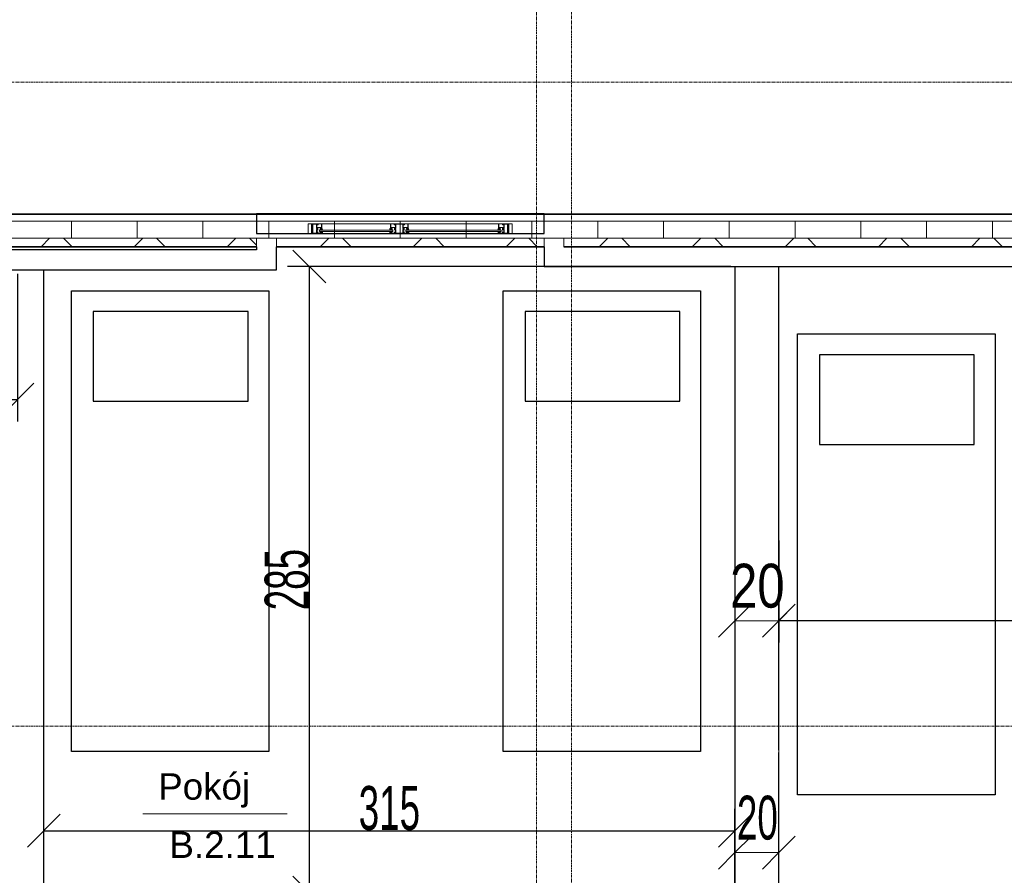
# Model space of a CAD drawing. Header units: millimetres. Extents: x -57334 to 14098, y -25409 to 16656.
# Tile 38 of 50: x -18823 to -14336, y -1240 to 2660. Entities that reach past the tile are written whole.
import ezdxf

# ---------------------------------------------------------------- set-up
doc = ezdxf.new("R2010")
doc.units = ezdxf.units.MM
doc.linetypes.add('Linia siatki', pattern=[22.225, 12.7, -3.175, 3.175, -3.175])
for name, color, linetype, lineweight in [('A-ANNO-DIMS', 7, 'Continuous', 5), ('A-ANNO-DIMS-100', 7, 'Continuous', 5), ('A-AREA-IDEN', 7, 'Continuous', 5), ('A-DETL-GENF', 7, 'Continuous', 5), ('A-GLAZ', 7, 'Continuous', 5), ('A-ROOF', 7, 'Continuous', 5), ('A-ROOF-PATT', 7, 'Continuous', 35), ('A-WALL', 7, 'Continuous', 5), ('G-IMPT', 7, 'Continuous', 5), ('S-GRID', 7, 'Continuous', 5)]:
    doc.layers.add(name, color=color, linetype=linetype, lineweight=lineweight)
doc.styles.add('Arial_2', font='arial.ttf', dxfattribs={"width": 0.8, "height": 200})
doc.styles.add('Arial_3', font='arial.ttf', dxfattribs={"height": 120})
doc.styles.add('Arial_5', font='arial.ttf', dxfattribs={"width": 0.6, "height": 200})
doc.dimstyles.new('REVIT_standard', dxfattribs={"dimscale": 304.8, "dimtxt": 204.05188, "dimasz": 0.492126, "dimexe": 0.328084, "dimexo": 0.0625, "dimgap": 0, "dimtad": 1, "dimdec": 0, "dimlfac": 0.1, "dimzin": 0, "dimdsep": 46, "dimtxsty": 'Arial_2', "dimblk1": 'OBLIQUE', "dimblk2": 'OBLIQUE', "dimsah": 1, "dimcen": 0.09, "dimazin": 0, "dimtfac": 1, "dimtdec": 4, "dimtix": 1, "dimtmove": 0, "dimatfit": 3, "dimfxl": 0.328084, "dimfxlon": 1, "dimtvp": 1, "dimtolj": 1, "dimtzin": 0, "dimarcsym": 2})
doc.dimstyles.new('standard_wielkość_otworów', dxfattribs={"dimscale": 304.8, "dimtxt": 204.05188, "dimasz": 0.492126, "dimexe": 0.328084, "dimexo": 0.0625, "dimgap": 0, "dimtad": 1, "dimdec": 0, "dimlfac": 0.1, "dimzin": 0, "dimdsep": 46, "dimtxsty": 'Arial_5', "dimblk1": 'OBLIQUE', "dimblk2": 'OBLIQUE', "dimsah": 1, "dimcen": 0.09, "dimazin": 0, "dimtfac": 1, "dimtdec": 4, "dimtix": 1, "dimtmove": 0, "dimatfit": 3, "dimfxl": 0.328084, "dimfxlon": 1, "dimtvp": 1, "dimtolj": 1, "dimtzin": 0, "dimarcsym": 2})

# ---------------------------------------------------------------- blocks, each defined once
blk = doc.blocks.new('Aluprof_MB-45_I_Alu_Window-FIX-4-panel_ENG_R-00495 - 1230 x 1484-1595857-RZUT PIĘTRA II')
at = {"layer": 'A-DETL-GENF'}
for p, q in [((6.5, 45), (-400, 45)), ((400, 45), (93.5, 45)), ((-400, 36), (6.5, 36)), ((-400, 30), (6.5, 30)), ((93.5, 36), (400, 36)), ((93.5, 30), (400, 30)), ((11.3, 0), (-403.3, 0)), ((403.2, 0), (61.1, 0))]:
    blk.add_line(p, q, dxfattribs=at)
at = {"layer": 'A-GLAZ', "color": 55, "true_color": 0xafaf3c}
for p, q in [((-465, 45), (-450, 45)), ((-465, 0), (-465, 45)), ((-450, 45), (-450, 0)), ((465, 45), (450, 45)), ((450, 45), (450, 0)), ((465, 0), (465, 45)), ((-450, 0), (-465, 0)), ((450, 0), (465, 0))]:
    blk.add_line(p, q, dxfattribs=at)
at = {"layer": 'G-IMPT'}
for p, q in [((-412.7, 30), (-412.4, 30)), ((-403.2, 26.3), (-405.1, 26.3)), ((-403, 21.6), (-402.9, 23.3)), ((-401.9, 21.4), (-402.8, 21.4)), ((-402.6, 27.3), (-402.7, 26.8)), ((-402.4, 30), (-400.9, 30)), ((-399.9, 28.3), (-401.1, 22.1)), ((6.4, 28.3), (7.6, 22.1)), ((8.9, 30), (7.4, 30)), ((8.4, 21.4), (9.3, 21.4)), ((9.1, 27.3), (9.2, 26.8)), ((9.5, 21.6), (9.4, 23.3)), ((9.7, 26.3), (11.6, 26.3)), ((19.2, 30), (18.9, 30)), ((80.8, 30), (81.1, 30)), ((90.3, 26.3), (88.4, 26.3)), ((90.5, 21.6), (90.6, 23.3)), ((91.6, 21.4), (90.7, 21.4)), ((90.9, 27.3), (90.8, 26.8)), ((91.1, 30), (92.6, 30)), ((93.6, 28.3), (92.4, 22.1)), ((399.9, 28.3), (401.1, 22.1)), ((402.4, 30), (400.9, 30)), ((401.9, 21.4), (402.8, 21.4)), ((402.6, 27.3), (402.7, 26.8)), ((403, 21.6), (402.9, 23.3)), ((403.2, 26.3), (405.1, 26.3)), ((412.7, 30), (412.4, 30))]:
    blk.add_line(p, q, dxfattribs=at)
at = {"layer": 'G-IMPT', "flags": 128}
for points in [[(-400, 44.5), (-400.5, 45), (-450, 45), (-450, 41.4), (-448.5, 41), (-448, 41), (-448, 43), (-445, 43), (-445, 33.2), (-444.8, 33), (-445, 32.8), (-445, 25), (-448, 25), (-448, 27), (-448.5, 27), (-450, 26.6), (-450, 18.4), (-448.5, 18), (-448, 18), (-448, 20), (-445, 20), (-445, 11.2), (-444.8, 11), (-445, 10.8), (-445, 2), (-448, 2), (-448, 4), (-448.5, 4), (-450, 3.6), (-450, 0), (-421, 0), (-421, 3.6), (-422.5, 4), (-423, 4), (-423, 2), (-426, 2), (-426, 10.8), (-426.2, 11), (-426, 11.2), (-426, 20), (-423, 20), (-423, 18), (-422.5, 18), (-421, 18.4), (-421, 29.1), (-421.2, 29.3), (-422, 29.3), (-422.2, 29.1), (-422.2, 27.8), (-426, 27.8), (-426, 32.8), (-426.2, 33), (-426, 33.2), (-426, 38.3), (-422.2, 38.3), (-422.2, 37), (-422, 36.8), (-421.2, 36.8), (-421, 37), (-421, 39.5), (-421.2, 39.7), (-424.5, 39.7), (-424.5, 41), (-426, 41), (-426, 43.4), (-410, 43.4), (-410, 41), (-411.5, 41), (-411.5, 40), (-408, 40), (-407, 41), (-408.5, 41), (-408.5, 43.5), (-401.5, 43.5), (-401.5, 41), (-403, 41), (-402, 40), (-400, 40)], [(93, 45), (93.5, 44.5), (93.5, 40), (91.5, 40), (90.5, 41), (92, 41), (92, 43.5), (85, 43.5), (85, 41), (86.5, 41), (85.5, 40), (82, 40), (82, 41), (83.5, 41), (83.5, 43.2), (67.5, 43.2), (67.5, 41), (69, 41), (69, 39.7), (72.3, 39.7), (72.5, 39.5), (72.5, 37), (72.3, 36.8), (71.5, 36.8), (71.3, 37), (71.3, 38.3), (67.4, 38.3), (67.4, 33.2), (67.2, 33), (67.4, 32.8), (67.4, 27.8), (71.3, 27.8), (71.3, 29.1), (71.5, 29.3), (72.3, 29.3), (72.5, 29.1), (72.5, 18.4), (71, 18), (70.5, 18), (70.5, 20), (67.5, 20), (67.5, 11.2), (67.3, 11), (67.5, 10.8), (67.5, 2), (70.5, 2), (70.5, 4), (71, 4), (72.5, 3.6), (72.5, 0), (27.5, 0), (27.5, 3.6), (29, 4), (29.5, 4), (29.5, 2), (32.5, 2), (32.5, 10.8), (32.7, 11), (32.5, 11.2), (32.5, 20), (29.5, 20), (29.5, 18), (29, 18), (27.5, 18.4), (27.5, 29.1), (27.7, 29.3), (28.5, 29.3), (28.7, 29.1), (28.7, 27.8), (32.6, 27.8), (32.6, 32.8), (32.8, 33), (32.6, 33.2), (32.6, 38.3), (28.7, 38.3), (28.7, 37), (28.5, 36.8), (27.7, 36.8), (27.5, 37), (27.5, 39.5), (27.7, 39.7), (31, 39.7), (31, 41), (32.5, 41), (32.5, 43.4), (16.5, 43.4), (16.5, 41), (18, 41), (18, 40), (14.5, 40), (13.5, 41), (15, 41), (15, 43.5), (8, 43.5), (8, 41), (9.5, 41), (8.5, 40), (6.5, 40), (6.5, 44.5), (7, 45)], [(400, 44.5), (400.5, 45), (450, 45), (450, 41.4), (448.5, 41), (448, 41), (448, 43), (445, 43), (445, 33.2), (444.8, 33), (445, 32.8), (445, 25), (448, 25), (448, 27), (448.5, 27), (450, 26.6), (450, 18.4), (448.5, 18), (448, 18), (448, 20), (445, 20), (445, 11.2), (444.8, 11), (445, 10.8), (445, 2), (448, 2), (448, 4), (448.5, 4), (450, 3.6), (450, 0), (421, 0), (421, 3.6), (422.5, 4), (423, 4), (423, 2), (426, 2), (426, 10.8), (426.2, 11), (426, 11.2), (426, 20), (423, 20), (423, 18), (422.5, 18), (421, 18.4), (421, 29.1), (421.2, 29.3), (422, 29.3), (422.2, 29.1), (422.2, 27.8), (426, 27.8), (426, 32.8), (426.2, 33), (426, 33.2), (426, 38.3), (422.2, 38.3), (422.2, 37), (422, 36.8), (421.2, 36.8), (421, 37), (421, 39.5), (421.2, 39.7), (424.5, 39.7), (424.5, 41), (426, 41), (426, 43.4), (410, 43.4), (410, 41), (411.5, 41), (411.5, 40), (408, 40), (407, 41), (408.5, 41), (408.5, 43.5), (401.5, 43.5), (401.5, 41), (403, 41), (402, 40), (400, 40)], [(-427.6, 26.8), (-427.1, 26.3), (-422.5, 26.3), (-422.5, 21.5), (-427.1, 21.5), (-427.6, 21), (-427.6, 1.6), (-443.4, 1.6), (-443.4, 21), (-443.9, 21.5), (-448.5, 21.5), (-448.5, 23.5), (-443.9, 23.5), (-443.4, 24), (-443.4, 43.4), (-427.6, 43.4)], [(-423.2, 4.2), (-423.3, 3.8), (-423.9, 3.6), (-425, 4.3), (-424.7, 5.2), (-419.8, 5.2), (-419.8, 1.9), (-419.3, 1.4), (-405.4, 1.4), (-404.4, 2.4), (-404.4, 16.3), (-404.9, 16.8), (-422.2, 16.8), (-425.1, 16.8), (-425.5, 17.7), (-423.6, 19.5), (-423.2, 19.4), (-423.2, 17.8), (-421, 17.8), (-404.8, 17.8), (-404.3, 18.3), (-404.3, 20.5), (-405.5, 20.5), (-410.6, 22.4), (-411, 22.9), (-410.9, 23.3), (-410.2, 23.5), (-405.3, 21.7), (-404.5, 21.7), (-404.8, 23.5), (-403.5, 23.5), (-403, 23), (-403, 0.2), (-403.3, 0), (-421, 0), (-421, 4.2)], [(-406.3, 36.1), (-407.9, 36.1), (-408.7, 36), (-410, 36), (-410.3, 36.3), (-410, 39.7), (-409.7, 40), (-400.3, 40), (-400, 39.7), (-399.7, 36.3), (-400, 36), (-401.3, 36), (-402.1, 36.1), (-403.7, 36.1), (-404.4, 36), (-405.6, 36)], [(12.8, 36.1), (14.4, 36.1), (15.2, 36), (16.5, 36), (16.8, 36.3), (16.5, 39.7), (16.2, 40), (6.8, 40), (6.5, 39.7), (6.2, 36.3), (6.5, 36), (7.8, 36), (8.6, 36.1), (10.2, 36.1), (10.9, 36), (12.1, 36)], [(29.7, 4.2), (29.8, 3.8), (30.4, 3.6), (31.5, 4.3), (31.2, 5.2), (26.3, 5.2), (26.3, 1.9), (25.8, 1.4), (11.9, 1.4), (10.9, 2.4), (10.9, 16.3), (11.4, 16.8), (28.7, 16.8), (31.6, 16.8), (32, 17.7), (30.1, 19.5), (29.7, 19.4), (29.7, 17.8), (27.5, 17.8), (11.3, 17.8), (10.8, 18.3), (10.8, 20.5), (12, 20.5), (17.1, 22.4), (17.5, 22.9), (17.4, 23.3), (16.7, 23.5), (11.8, 21.7), (11, 21.7), (11.3, 23.5), (10, 23.5), (9.5, 23), (9.5, 0.2), (9.7, 0), (27.5, 0), (27.5, 4.2)], [(34.3, 43.2), (65.7, 43.2), (65.7, 26.5), (66.2, 26), (70.7, 26), (70.7, 21.8), (66.2, 21.8), (65.7, 21.3), (65.7, 1.8), (34.3, 1.8), (34.3, 21.3), (33.8, 21.8), (29.3, 21.8), (29.3, 26), (33.8, 26), (34.3, 26.5)], [(70.3, 4.2), (70.2, 3.8), (69.6, 3.6), (68.5, 4.3), (68.8, 5.2), (73.7, 5.2), (73.7, 1.9), (74.2, 1.4), (88.1, 1.4), (89.1, 2.4), (89.1, 16.3), (88.6, 16.8), (71.3, 16.8), (68.4, 16.8), (68, 17.7), (69.9, 19.5), (70.3, 19.4), (70.3, 17.8), (72.5, 17.8), (88.7, 17.8), (89.2, 18.3), (89.2, 20.5), (88, 20.5), (82.9, 22.4), (82.5, 22.9), (82.6, 23.3), (83.3, 23.5), (88.2, 21.7), (89, 21.7), (88.7, 23.5), (90, 23.5), (90.5, 23), (90.5, 0.2), (90.2, 0), (72.5, 0), (72.5, 4.2)], [(87.2, 36.1), (85.6, 36.1), (84.8, 36), (83.5, 36), (83.2, 36.3), (83.5, 39.7), (83.8, 40), (93.2, 40), (93.5, 39.7), (93.8, 36.3), (93.5, 36), (92.2, 36), (91.4, 36.1), (89.8, 36.1), (89.1, 36), (87.9, 36)], [(406.3, 36.1), (407.9, 36.1), (408.7, 36), (410, 36), (410.3, 36.3), (410, 39.7), (409.7, 40), (400.3, 40), (400, 39.7), (399.7, 36.3), (400, 36), (401.3, 36), (402.1, 36.1), (403.7, 36.1), (404.4, 36), (405.6, 36)], [(423.2, 4.2), (423.3, 3.8), (423.9, 3.6), (425, 4.3), (424.7, 5.2), (419.8, 5.2), (419.8, 1.9), (419.3, 1.4), (405.4, 1.4), (404.4, 2.4), (404.4, 16.3), (404.9, 16.8), (422.2, 16.8), (425.1, 16.8), (425.5, 17.7), (423.6, 19.5), (423.2, 19.4), (423.2, 17.8), (421, 17.8), (404.8, 17.8), (404.3, 18.3), (404.3, 20.5), (405.5, 20.5), (410.6, 22.4), (411, 22.9), (410.9, 23.3), (410.2, 23.5), (405.3, 21.7), (404.5, 21.7), (404.8, 23.5), (403.5, 23.5), (403, 23), (403, 0.2), (403.2, 0), (421, 0), (421, 4.2)], [(427.6, 26.8), (427.1, 26.3), (422.5, 26.3), (422.5, 21.5), (427.1, 21.5), (427.6, 21), (427.6, 1.6), (443.4, 1.6), (443.4, 21), (443.9, 21.5), (448.5, 21.5), (448.5, 23.5), (443.9, 23.5), (443.4, 24), (443.4, 43.4), (427.6, 43.4)]]:
    blk.add_lwpolyline(points, close=True, dxfattribs=at)
for points in [[(-354, 36), (-414, 36), (-414, 30), (-354, 30)], [(-407, 40), (-407, 41), (-407.5, 41), (-407.5, 41.5), (-407.3, 41.9), (-406.5, 43), (-403.5, 43), (-402.7, 41.9), (-402.5, 41.5), (-402.5, 41), (-403, 41), (-403, 40)], [(-403.1, 23.5), (-405.2, 23.5), (-405.4, 22.7)], [(-39.5, 36), (20.5, 36), (20.5, 30), (-39.5, 30)], [(13.5, 40), (13.5, 41), (14, 41), (14, 41.5), (13.8, 41.9), (13, 43), (10, 43), (9.2, 41.9), (9, 41.5), (9, 41), (9.5, 41), (9.5, 40)], [(9.6, 23.5), (11.7, 23.5), (11.9, 22.7)], [(139.5, 36), (79.5, 36), (79.5, 30), (139.5, 30)], [(86.5, 40), (86.5, 41), (86, 41), (86, 41.5), (86.2, 41.9), (87, 43), (90, 43), (90.8, 41.9), (91, 41.5), (91, 41), (90.5, 41), (90.5, 40)], [(90.4, 23.5), (88.3, 23.5), (88.1, 22.7)], [(354, 36), (414, 36), (414, 30), (354, 30)], [(407, 40), (407, 41), (407.5, 41), (407.5, 41.5), (407.3, 41.9), (406.5, 43), (403.5, 43), (402.7, 41.9), (402.5, 41.5), (402.5, 41), (403, 41), (403, 40)], [(403.1, 23.5), (405.2, 23.5), (405.4, 22.7)]]:
    blk.add_lwpolyline(points, dxfattribs=at)
at = {"layer": 'G-IMPT'}
for centre in [(-405, 41.3), (11.5, 41.3), (88.5, 41.3), (405, 41.3)]:
    blk.add_circle(centre, 1, dxfattribs=at)
for centre, radius, start, end in [((-412.8, 29.2), 0.82, 88.3309, 254.1936), ((-416.2, 18), 10.9, 24.1906, 72.9309), ((-413, 22.9), 7.1, 38.4087, 84.7254), ((-407, 27.7), 0.57, 216.6541, 311.4905), ((-402.3, 25.2), 4.82, 91.8339, 154.522), ((-405.9, 22.8), 0.5, 224.7824, 345), ((-402.3, 26), 3.53, 72.0819, 164.2736), ((-405.1, 27), 0.606, 180.9387, 274.7577), ((-403.4, 27), 0.711, 284.2724, 341.4484), ((-403.1, 23.3), 0.2, 355, 90), ((-402.8, 21.6), 0.2, 175, 270), ((-401.2, 27), 1.38, 95.8715, 168.0912), ((-401.9, 22.2), 0.8, 270, 355.7208), ((-401.4, 28.9), 0.492, 278.4511, 68.4438), ((-401, 28.8), 1.19, 335.9195, 86.1021), ((7.5, 28.8), 1.19, 93.8979, 204.0805), ((7.9, 28.9), 0.492, 111.5562, 261.5489), ((8.4, 22.2), 0.8, 184.2792, 270), ((8.8, 26), 3.53, 15.7264, 107.9181), ((7.7, 27), 1.38, 11.9088, 84.1285), ((8.8, 25.2), 4.82, 25.478, 88.1661), ((9.9, 27), 0.711, 198.5516, 255.7276), ((9.3, 21.6), 0.2, 270, 5), ((9.6, 23.3), 0.2, 90, 185), ((11.6, 27), 0.606, 265.2423, 359.0613), ((12.4, 22.8), 0.5, 195, 315.2176), ((22.7, 18), 10.9, 107.0691, 155.8094), ((13.5, 27.7), 0.57, 228.5095, 323.3459), ((19.5, 22.9), 7.1, 95.2746, 141.5913), ((19.3, 29.2), 0.82, 285.8064, 91.6691), ((80.7, 29.2), 0.82, 88.3309, 254.1936), ((77.3, 18), 10.9, 24.1906, 72.9309), ((80.5, 22.9), 7.1, 38.4087, 84.7254), ((86.5, 27.7), 0.57, 216.6541, 311.4905), ((91.2, 25.2), 4.82, 91.8339, 154.522), ((87.6, 22.8), 0.5, 224.7824, 345), ((91.2, 26), 3.53, 72.0819, 164.2736), ((88.4, 27), 0.606, 180.9387, 274.7577), ((90.1, 27), 0.711, 284.2724, 341.4484), ((90.4, 23.3), 0.2, 355, 90), ((90.7, 21.6), 0.2, 175, 270), ((92.3, 27), 1.38, 95.8715, 168.0912), ((91.6, 22.2), 0.8, 270, 355.7208), ((92.1, 28.9), 0.492, 278.4511, 68.4438), ((92.5, 28.8), 1.19, 335.9195, 86.1021), ((401, 28.8), 1.19, 93.8979, 204.0805), ((401.4, 28.9), 0.492, 111.5562, 261.5489), ((401.9, 22.2), 0.8, 184.2792, 270), ((402.3, 26), 3.53, 15.7264, 107.9181), ((401.2, 27), 1.38, 11.9088, 84.1285), ((402.3, 25.2), 4.82, 25.478, 88.1661), ((403.4, 27), 0.711, 198.5516, 255.7276), ((402.8, 21.6), 0.2, 270, 5), ((403.1, 23.3), 0.2, 90, 185), ((405.1, 27), 0.606, 265.2423, 359.0613), ((405.9, 22.8), 0.5, 195, 315.2176), ((416.2, 18), 10.9, 107.0691, 155.8094), ((407, 27.7), 0.57, 228.5095, 323.3459), ((413, 22.9), 7.1, 95.2746, 141.5913), ((412.8, 29.2), 0.82, 285.8064, 91.6691)]:
    blk.add_arc(centre, radius, start, end, dxfattribs=at)
blk = doc.blocks.new('DIMBLOCK10-RZUT PIĘTRA II')
at = {"layer": 'A-ANNO-DIMS-100', "color": 250, "true_color": 0x303030, "transparency": 16777216}
for p, q in [((-15563.4, -79.1), (-15563.4, 20.9)), ((-15363.4, -79.1), (-15363.4, 20.9)), ((-15563.4, -79.1), (-15488.4, -4.1)), ((-15363.4, -79.1), (-15288.4, -4.1)), ((-15563.4, -79.1), (-15638.4, -154.1)), ((-15563.4, -79.1), (-15363.4, -79.1)), ((-15563.4, -79.1), (-15563.4, -179.1)), ((-15363.4, -79.1), (-15438.4, -154.1)), ((-15363.4, -79.1), (-15363.4, -179.1))]:
    blk.add_line(p, q, dxfattribs=at)
at = {"layer": 'A-ANNO-DIMS-100', "color": 0, "transparency": 16777216, "insert": (-15585.8, 180.5), "char_height": 200, "width": 293.835, "attachment_point": 1, "line_spacing_factor": 0.941778, "style": 'Arial_2'}
blk.add_mtext('20', dxfattribs=at)
blk = doc.blocks.new('_Oblique')
at = {"color": 0, "linetype": 'ByBlock', "lineweight": -2}
blk.add_line((-0.5, -0.5), (0.5, 0.5), dxfattribs=at)
blk = doc.blocks.new('DIMBLOCK109-RZUT PIĘTRA II')
at = {"layer": 'A-ANNO-DIMS-100', "color": 250, "true_color": 0x303030, "transparency": 16777216}
for p, q in [((-15563.4, -1136.2), (-15563.4, -1036.2)), ((-15563.4, -1136.2), (-15488.4, -1061.2)), ((-15363.4, -1136.2), (-15363.4, -1036.2)), ((-15363.4, -1136.2), (-15288.4, -1061.2)), ((-15563.4, -1136.2), (-15638.4, -1211.2)), ((-15563.4, -1136.2), (-15363.4, -1136.2)), ((-15563.4, -1136.2), (-15563.4, -1236.2)), ((-15363.4, -1136.2), (-15438.4, -1211.2)), ((-15363.4, -1136.2), (-15363.4, -1236.2))]:
    blk.add_line(p, q, dxfattribs=at)
at = {"layer": 'A-ANNO-DIMS-100', "color": 0, "transparency": 16777216, "insert": (-15554.5, -876.6), "char_height": 200, "width": 218.492, "attachment_point": 1, "line_spacing_factor": 0.941778, "style": 'Arial_5'}
blk.add_mtext('20', dxfattribs=at)
blk = doc.blocks.new('*D252')
at = {"layer": 'A-ANNO-DIMS', "color": 0, "lineweight": -2, "transparency": 16777216}
for p, q in [((-10833.4, 1516.4), (-10833.4, -179.1)), ((-15363.4, 286.5), (-15363.4, -179.1)), ((-10833.4, -79.1), (-15363.4, -79.1))]:
    blk.add_line(p, q, dxfattribs=at)
at = {"layer": 'Defpoints', "color": 0, "transparency": 16777216}
for p in [(-10833.4, 1535.5), (-15363.4, 305.6), (-15363.4, -79.1)]:
    blk.add_point(p, dxfattribs=at)
at = {"layer": 'A-ANNO-DIMS', "color": 0, "lineweight": -2, "transparency": 16777216, "xscale": 150, "yscale": 150, "zscale": 150, "rotation": 180}
blk.add_blockref('_Oblique', (-15363.4, -79.1), dxfattribs=at)
at = {"layer": 'A-ANNO-DIMS', "color": 0, "lineweight": -2, "transparency": 16777216, "xscale": 150, "yscale": 150, "zscale": 150}
blk.add_blockref('_Oblique', (-10833.4, -79.1), dxfattribs=at)
at = {"layer": 'A-ANNO-DIMS', "color": 0, "transparency": 16777216, "insert": (-13098.4, 23), "char_height": 200, "attachment_point": 5, "style": 'Arial_2'}
blk.add_mtext('\\A1;453', dxfattribs=at)
blk = doc.blocks.new('*D262')
at = {"layer": 'A-ANNO-DIMS', "color": 0, "lineweight": -2, "transparency": 16777216}
for p, q in [((-15582.5, 1535.5), (-17603.4, 1535.5)), ((-17503.4, 1535.5), (-17503.4, -1318.9)), ((-15582.5, -1318.9), (-17603.4, -1318.9))]:
    blk.add_line(p, q, dxfattribs=at)
at = {"layer": 'Defpoints', "color": 0, "transparency": 16777216}
for p in [(-15563.4, 1535.5), (-17503.4, -1318.9), (-15563.4, -1318.9)]:
    blk.add_point(p, dxfattribs=at)
at = {"layer": 'A-ANNO-DIMS', "color": 0, "lineweight": -2, "transparency": 16777216, "xscale": 150, "yscale": 150, "zscale": 150}
for p, rotation in [((-17503.4, 1535.5), 90), ((-17503.4, -1318.9), 270)]:
    blk.add_blockref('_Oblique', p, dxfattribs=dict(at, rotation=rotation))
at = {"layer": 'A-ANNO-DIMS', "color": 0, "transparency": 16777216, "insert": (-17605.5, 108.3), "char_height": 200, "attachment_point": 5, "rotation": 90, "style": 'Arial_5'}
blk.add_mtext('\\A1;285', dxfattribs=at)
blk = doc.blocks.new('*D263')
at = {"layer": 'A-ANNO-DIMS', "color": 0, "lineweight": -2, "transparency": 16777216}
for p, q in [((-18713.4, -3550.4), (-18713.4, -936.2)), ((-15563.4, -3550.4), (-15563.4, -936.2)), ((-18713.4, -1036.2), (-15563.4, -1036.2))]:
    blk.add_line(p, q, dxfattribs=at)
at = {"layer": 'Defpoints', "color": 0, "transparency": 16777216}
for p in [(-15563.4, -1036.2), (-18713.4, -3569.4), (-15563.4, -3569.4)]:
    blk.add_point(p, dxfattribs=at)
at = {"layer": 'A-ANNO-DIMS', "color": 0, "lineweight": -2, "transparency": 16777216, "xscale": 150, "yscale": 150, "zscale": 150, "rotation": 180}
blk.add_blockref('_Oblique', (-18713.4, -1036.2), dxfattribs=at)
at = {"layer": 'A-ANNO-DIMS', "color": 0, "lineweight": -2, "transparency": 16777216, "xscale": 150, "yscale": 150, "zscale": 150}
blk.add_blockref('_Oblique', (-15563.4, -1036.2), dxfattribs=at)
at = {"layer": 'A-ANNO-DIMS', "color": 0, "transparency": 16777216, "insert": (-17138.4, -934), "char_height": 200, "attachment_point": 5, "style": 'Arial_5'}
blk.add_mtext('\\A1;315', dxfattribs=at)
blk = doc.blocks.new('*D275')
at = {"layer": 'A-ANNO-DIMS', "color": 0, "lineweight": -2, "transparency": 16777216}
for p, q in [((-21993.4, 1505.7), (-21993.4, 828.6)), ((-18833.4, 1501.5), (-18833.4, 828.6)), ((-21993.4, 928.6), (-18833.4, 928.6))]:
    blk.add_line(p, q, dxfattribs=at)
at = {"layer": 'Defpoints', "color": 0, "transparency": 16777216}
for p in [(-21993.4, 1524.8), (-18833.4, 1520.6), (-18833.4, 928.6)]:
    blk.add_point(p, dxfattribs=at)
at = {"layer": 'A-ANNO-DIMS', "color": 0, "lineweight": -2, "transparency": 16777216, "xscale": 150, "yscale": 150, "zscale": 150, "rotation": 180}
blk.add_blockref('_Oblique', (-21993.4, 928.6), dxfattribs=at)
at = {"layer": 'A-ANNO-DIMS', "color": 0, "lineweight": -2, "transparency": 16777216, "xscale": 150, "yscale": 150, "zscale": 150}
blk.add_blockref('_Oblique', (-18833.4, 928.6), dxfattribs=at)
at = {"layer": 'A-ANNO-DIMS', "color": 0, "transparency": 16777216, "insert": (-20413.4, 1030.8), "char_height": 200, "attachment_point": 5, "style": 'Arial_5'}
blk.add_mtext('\\A1;316', dxfattribs=at)
blk = doc.blocks.new('AN_pomieszczenia - Room Tag With Area-359654-RZUT PIĘTRA II')
at = {"layer": 'A-AREA-IDEN'}
for p in [(-3.295, 0), (3.295, 0)]:
    blk.add_line(p, (0, 0), dxfattribs=at)

msp = doc.modelspace()

# ---------------------------------------------------------------- hatches: boundary and pattern name
at = {"layer": 'A-ROOF-PATT', "lineweight": 5}
h = msp.add_hatch(dxfattribs=at)
h.set_pattern_fill('FP_1', color=256, style=0, pattern_type=2)
h.set_pattern_definition([(0, (0, 0), (0, 299.803), []), (90, (0, 0), (-299.803, 2e-14), [])])
h.paths.add_polyline_path([(-35016.3, -12888.5), (-30356.8, -12931), (-30356.8, -10561), (-10402.7, -10561), (-10402.7, -12931), (-5606.8, -12931), (-5606.8, 1742.2), (-27689.4, 1742.2), (-27689.4, 1664.4), (-5684.6, 1664.4), (-5684.6, -12853.2), (-10324.9, -12853.2), (-10324.9, -10483.2), (-30434.6, -10483.2), (-30434.6, -12853.2), (-34938.5, -12853.2), (-34938.5, 1664.4), (-33349.4, 1664.4), (-33349.4, 1742.2), (-35016.3, 1742.2), (-35016.3, -11461.5)])
h = msp.add_hatch(dxfattribs=at)
h.set_pattern_fill('FP_2', color=256, style=0, pattern_type=2)
h.set_pattern_definition([(45, (0, 0), (-211.9927, 211.9927), []), (135, (0, 0), (-211.9927, -211.9927), [])])
h.paths.add_polyline_path([(-8762, -12853.2), (-5684.6, -12853.2), (-5684.6, -8454.4), (-5723.5, -8454.4), (-5723.5, -12814.3), (-10286, -12814.3), (-10286, -10444.3), (-14203.4, -10444.3), (-14203.4, -10483.2), (-10324.9, -10483.2), (-10324.9, -12853.2)])
h.paths.add_polyline_path([(-34125.3, -12853.2), (-30434.6, -12853.2), (-30434.6, -10483.2), (-28093.4, -10483.2), (-28093.4, -10444.3), (-30473.5, -10444.3), (-30473.5, -12814.3), (-34899.6, -12812.5), (-34899.6, -8129.2), (-34939.7, -8129.2), (-34938.5, -12853.2)])
h.paths.add_polyline_path([(-21103.4, -10483.2), (-19883.4, -10483.2), (-19883.4, -10444.3), (-21103.4, -10444.3)])
h.paths.add_polyline_path([(-26783.4, -10483.2), (-26783.4, -10444.3), (-28003.4, -10444.3), (-28003.4, -10483.2), (-27361.8, -10483.2)])
h.paths.add_polyline_path([(-24643.4, -10483.2), (-24643.4, -10444.3), (-26693.4, -10444.3), (-26693.4, -10483.2), (-25670.9, -10483.2)])
h.paths.add_polyline_path([(-24553.4, -10483.2), (-23333.4, -10483.2), (-23333.4, -10444.3), (-24553.4, -10444.3)])
h.paths.add_polyline_path([(-23243.4, -10483.2), (-21193.4, -10483.2), (-21193.4, -10444.3), (-23243.4, -10444.3)])
h.paths.add_polyline_path([(-15525.5, -10483.2), (-14293.4, -10483.2), (-14293.4, -10444.3), (-16343.4, -10444.3), (-16343.4, -10483.2)])
h.paths.add_polyline_path([(-19793.4, -10483.2), (-17743.4, -10483.2), (-17743.4, -10444.3), (-19793.4, -10444.3)])
h.paths.add_polyline_path([(-17216.4, -10483.2), (-16433.4, -10483.2), (-16433.4, -10444.3), (-17653.4, -10444.3), (-17653.4, -10483.2)])
h.paths.add_polyline_path([(-5723.5, -8164.4), (-5684.6, -8164.4), (-5684.6, -7639.4), (-5723.5, -7639.4), (-5723.5, -7915.8)])
h.paths.add_polyline_path([(-34938.5, -8029.2), (-34899.6, -8029.2), (-34899.6, -6629.2), (-34939.7, -6629.2), (-34938.5, -6721)])
h.paths.add_polyline_path([(-5723.5, -7549.4), (-5684.6, -7549.4), (-5684.6, -6249.4), (-5723.5, -6249.4), (-5723.5, -6721)])
h.paths.add_polyline_path([(-34899.6, -6529.2), (-34899.6, -6082.6), (-34938.5, -6082.6), (-34938.5, -6529.2)])
h.paths.add_polyline_path([(-5684.6, -6159.4), (-5684.6, -5694.4), (-5723.5, -5694.4), (-5723.5, -6159.4)])
h.paths.add_polyline_path([(-34899.6, -5702.6), (-34899.6, -3002.6), (-34938.5, -3002.6), (-34938.5, -5702.6)])
h.paths.add_polyline_path([(-5684.6, -5404.4), (-5684.6, -2334.2), (-5723.5, -2334.2), (-5723.5, -5404.4)])
h.paths.add_polyline_path([(-34899.6, -2622.6), (-34899.6, -2179.2), (-34939.7, -2179.2), (-34938.5, -2622.6)])
h.paths.add_polyline_path([(-5684.6, -2244.2), (-5684.6, 1664.4), (-10533.4, 1664.4), (-10533.4, 1625.5), (-5723.5, 1625.5), (-5723.5, -2244.2)])
h.paths.add_polyline_path([(-34939.7, -2081.1), (-34899.6, -2079.2), (-34899.6, -681.1), (-34938.5, -679.2), (-34938.5, -1941.7)])
h.paths.add_polyline_path([(-34938.5, -579.2), (-34899.6, -579.2), (-34899.6, 1627.3), (-33349.4, 1625.5), (-33349.4, 1664.4), (-34938.5, 1666.2), (-34938.5, 447.9)])
h.paths.add_polyline_path([(-19793.4, 1625.5), (-17743.4, 1625.5), (-17743.4, 1664.4), (-19793.4, 1664.4)])
h.paths.add_polyline_path([(-14293.4, 1625.5), (-14293.4, 1664.4), (-16343.4, 1664.4), (-16343.4, 1625.5), (-15525.5, 1625.5)])
h.paths.add_polyline_path([(-27689.4, 1625.5), (-24643.4, 1625.5), (-24643.4, 1664.4), (-27689.4, 1664.4), (-27689.4, 1642.7)])
h.paths.add_polyline_path([(-12893.4, 1625.5), (-10833.4, 1625.5), (-10833.4, 1664.4), (-12893.4, 1664.4)])
h.paths.add_polyline_path([(-12983.4, 1625.5), (-12983.4, 1664.4), (-14203.4, 1664.4), (-14203.4, 1625.5), (-13834.6, 1625.5)])
h.paths.add_polyline_path([(-24553.4, 1625.5), (-23333.4, 1625.5), (-23333.4, 1664.4), (-24553.4, 1664.4)])
h.paths.add_polyline_path([(-23243.4, 1625.5), (-21193.4, 1625.5), (-21193.4, 1664.4), (-23243.4, 1664.4)])
h.paths.add_polyline_path([(-17216.4, 1625.5), (-16433.4, 1625.5), (-16433.4, 1664.4), (-17653.4, 1664.4), (-17653.4, 1625.5)])
h.paths.add_polyline_path([(-21103.4, 1625.5), (-19883.4, 1625.5), (-19883.4, 1664.4), (-21103.4, 1664.4)])

# ---------------------------------------------------------------- linework, layer by layer
for p, q in [((-15453.4, 1535.5), (-14203.4, 1535.5)), ((-18713.4, -2525.2), (-18713.4, 1520.6)), ((-18587.4, -674.8), (-18587.4, 1425.2)), ((-18587.4, 1425.2), (-17687.4, 1425.2)), ((-17687.4, 1425.2), (-17687.4, -674.8)), ((-16619.9, -674.8), (-16619.9, 1425.2)), ((-16619.9, 1425.2), (-15719.9, 1425.2)), ((-15719.9, 1425.2), (-15719.9, -674.8)), ((-15278.2, -872.2), (-15278.2, 1227.8)), ((-15278.2, 1227.8), (-14378.2, 1227.8)), ((-14378.2, 1227.8), (-14378.2, -872.2)), ((-18713.4, -3569.4), (-18713.4, 920.5)), ((-17687.4, -674.8), (-18587.4, -674.8)), ((-15719.9, -674.8), (-16619.9, -674.8)), ((-14378.2, -872.2), (-15278.2, -872.2))]:
    msp.add_line(p, q)
for points in [[(-17781.8, 1330.8), (-18487.9, 1330.8), (-18487.9, 921.2), (-17781.8, 921.2)], [(-15814.3, 1330.8), (-16520.3, 1330.8), (-16520.3, 921.2), (-15814.3, 921.2)], [(-14472.6, 1133.4), (-15178.7, 1133.4), (-15178.7, 723.9), (-14472.6, 723.9)]]:
    msp.add_lwpolyline(points, close=True)
at = {"layer": 'A-ROOF', "lineweight": 35}
for p, q in [((-5575.7, 1773.3), (-27689.4, 1773.3)), ((-19793.4, 1625.5), (-17743.4, 1625.5)), ((-17653.4, 1625.5), (-16433.4, 1625.5)), ((-16343.4, 1625.5), (-14293.4, 1625.5))]:
    msp.add_line(p, q, dxfattribs=at)
at = {"layer": 'A-ROOF'}
for p, q in [((-27689.4, 1742.2), (-5606.8, 1742.2)), ((-27689.4, 1664.4), (-5684.6, 1664.4))]:
    msp.add_line(p, q, dxfattribs=at)
at = {"layer": 'A-WALL', "lineweight": 25}
for p, q in [((-16433.4, 1775.6), (-17743.4, 1775.6)), ((-17743.4, 1775.6), (-17743.4, 1685.6)), ((-16433.4, 1685.6), (-16433.4, 1775.6)), ((-17743.4, 1685.6), (-16433.4, 1685.6)), ((-17743.4, 1625.5), (-17743.4, 1610.6)), ((-17653.4, 1520.6), (-17653.4, 1625.5)), ((-16433.4, 1625.5), (-16433.4, 1535.5)), ((-14293.4, 1625.5), (-16343.4, 1625.5)), ((-16343.4, 1625.5), (-16343.4, 1625.5)), ((-17743.4, 1610.6), (-19793.4, 1610.6)), ((-16433.4, 1535.5), (-15453.4, 1535.5)), ((-15563.4, 1535.5), (-15563.4, -3569.4)), ((-15363.4, -669.4), (-15363.4, 1535.5)), ((-18923.4, 1520.6), (-17653.4, 1520.6)), ((-15363.4, -1679.4), (-15363.4, -679.4))]:
    msp.add_line(p, q, dxfattribs=at)
at = {"layer": 'A-WALL'}
for p, q in [((-17743.4, 1625.5), (-17743.4, 1664.4)), ((-17653.4, 1625.5), (-17653.4, 1664.4)), ((-16433.4, 1625.5), (-16433.4, 1664.4)), ((-16343.4, 1625.5), (-16343.4, 1664.4)), ((-15363.4, -669.4), (-15363.4, -679.4))]:
    msp.add_line(p, q, dxfattribs=at)
at = {"layer": 'S-GRID', "linetype": 'Linia siatki'}
for p, q in [((-16308.4, 10521.6), (-16308.4, -21375.5)), ((-16468.4, 9251.6), (-16468.4, -20105.5)), ((-55866.7, 2375.6), (559.4, 2375.6)), ((-55866.7, -559.4), (559.4, -559.4))]:
    msp.add_line(p, q, dxfattribs=at)

# ---------------------------------------------------------------- block references
at = {"layer": 'A-AREA-IDEN', "xscale": 99.99999999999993, "yscale": 99.99999999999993, "zscale": 99.99999999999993}
msp.add_blockref('AN_pomieszczenia - Room Tag With Area-359654-RZUT PIĘTRA II', (-17933.1, -959.9), dxfattribs=at)
at = {"layer": 'A-GLAZ', "color": 55, "true_color": 0xafaf3c, "rotation": 180}
msp.add_blockref('Aluprof_MB-45_I_Alu_Window-FIX-4-panel_ENG_R-00495 - 1230 x 1484-1595857-RZUT PIĘTRA II', (-17043.4, 1730.6), dxfattribs=at)

# ---------------------------------------------------------------- texts
at = {"layer": 'A-AREA-IDEN', "char_height": 120, "attachment_point": 1, "style": 'Arial_3'}
for s, insert, width in [('Pokój', (-18192.3, -774.6), 537.131), ('B.2.11', (-18141.2, -1040.4), 513.08)]:
    msp.add_mtext(s, dxfattribs=dict(at, insert=insert, width=width))

# ---------------------------------------------------------------- dimensions: what is measured, and where the dimension line sits
at = {"layer": 'A-ANNO-DIMS', "color": 250, "true_color": 0x303030}
dim = msp.add_linear_dim(base=(-17503.4, -1318.9), p1=(-15563.4, 1535.5), p2=(-15563.4, -1318.9), angle=90, dimstyle='standard_wielkość_otworów', override={"dimpost": '<>', "dimfxl": 280}, dxfattribs=at)
dim.commit()
dim.dimension.update_dxf_attribs({"geometry": '*D262', "text_midpoint": (-17605.5, 108.3)})
for base, p1, p2, dimstyle, override, picture, middle in [((-15363.4, -79.1), (-10833.4, 1535.5), (-15363.4, 305.6), 'REVIT_standard', {"dimpost": '<>', "dimfxl": 200}, '*D252', (-13098.4, 23)), ((-18833.4, 928.6), (-21993.4, 1524.8), (-18833.4, 1520.6), 'standard_wielkość_otworów', {"dimpost": '<>', "dimfxl": 280}, '*D275', (-20413.4, 1030.8)), ((-15363.4, -79.1), (-15563.4, 20.9), (-15363.4, 20.9), 'REVIT_standard', {"dimpost": '<>', "dimfxl": 200}, 'DIMBLOCK10-RZUT PIĘTRA II', (-15463.4, 23)), ((-15563.4, -1036.2), (-18713.4, -3569.4), (-15563.4, -3569.4), 'standard_wielkość_otworów', {"dimpost": '<>', "dimfxl": 280}, '*D263', (-17138.4, -934)), ((-15363.4, -1136.2), (-15563.4, -1036.2), (-15363.4, -1036.2), 'standard_wielkość_otworów', {"dimpost": '<>', "dimfxl": 200}, 'DIMBLOCK109-RZUT PIĘTRA II', (-15463.4, -1034.1))]:
    dim = msp.add_linear_dim(base=base, p1=p1, p2=p2, dimstyle=dimstyle, override=override, dxfattribs=at)
    dim.commit()
    dim.dimension.update_dxf_attribs({"geometry": picture, "text_midpoint": middle})

doc.saveas('drawing.dxf')
